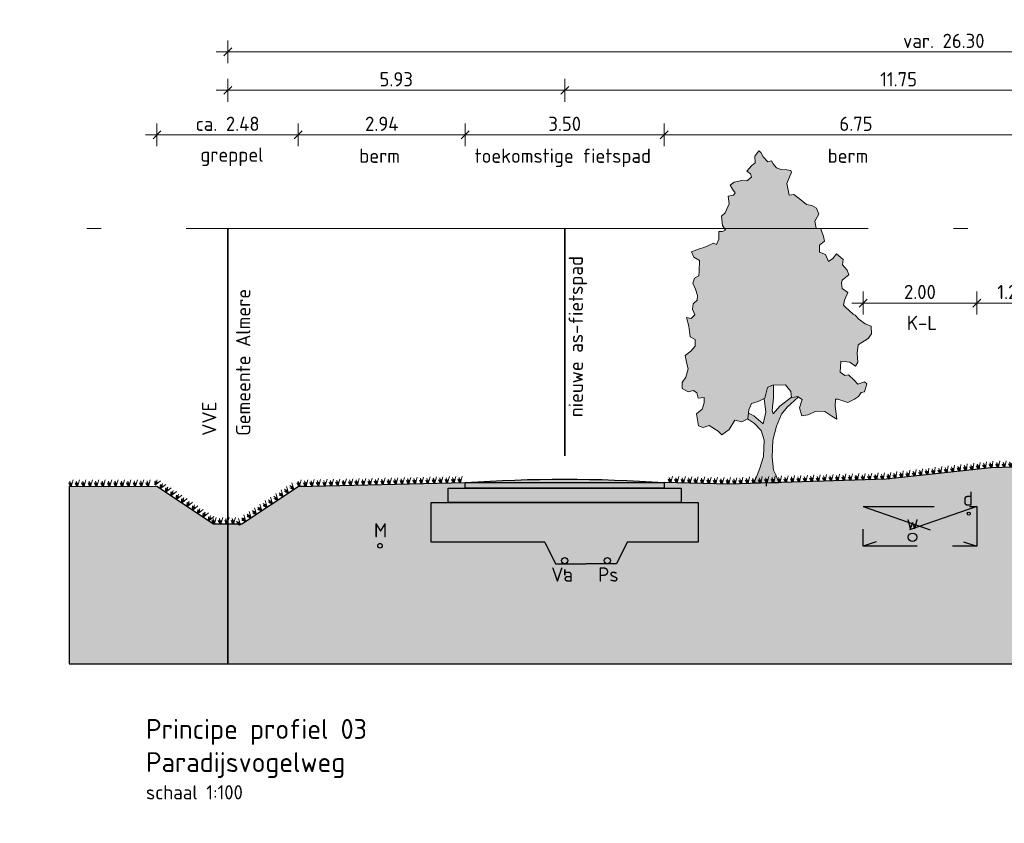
# Model space of a CAD drawing. Header units: metres. Extents: x 158819 to 159767, y 483764 to 484333.
# Tile 9 of 41: x 159153 to 159170, y 484026 to 484040. Entities that reach past the tile are written whole.
import ezdxf

# ---------------------------------------------------------------- set-up
doc = ezdxf.new("R2010")
doc.units = ezdxf.units.M
for name, pattern in [('AL-NAP_LIJN', [15.25, 12, -1.5, 0.25, -1.5]), ('DASHED2', [0.375, 0.25, -0.125]), ('XX-HART', [12, 4, -2, 0, -2, 4])]:
    doc.linetypes.add(name, pattern=pattern)
doc.layers.get('0').update_dxf_attribs({"lineweight": 25})
doc.layers.get('Defpoints').update_dxf_attribs({"lineweight": 25, "true_color": 0xff7fff})
for name, color, linetype, lineweight in [('N-WE-GR-BOOM-1e-A', 90, 'Continuous', 25), ('N-WE-GR-BOOM-1e-SD', 90, 'Continuous', 25), ('N-WE-KG-GRENS_PERCEEL-G', 150, 'KG-PERCEEL', 35), ('N-WE-VH-KANTVERHARDING-G', 7, 'Continuous', 25), ('X-XX-AL-M', 7, 'Continuous', 18), ('X-XX-AL-NAP-G', 7, 'AL-NAP_LIJN', 18), ('X-XX-AL-T25', 7, 'Continuous', 25), ('X-XX-AL-T35', 7, 'Continuous', 35)]:
    doc.layers.add(name, color=color, linetype=linetype, lineweight=lineweight)
doc.layers.add('N-WE-GR-BOOM-S', color=7, linetype='Continuous', lineweight=40, true_color=0x009900)
doc.layers.add('X-XX-AL-HARTLIJN-G', color=7, linetype='XX-HART', lineweight=35, true_color=0xff2e2e)
doc.layers.add('N-WE-GR-WEGEN-A', color=7, linetype='Continuous', lineweight=40, true_color=0xffd6ad, transparency=0.4)
doc.styles.add('NLCS-ISO-M100-T25', font='NLCS-ISO.ttf')
doc.styles.add('NLCS-ISO-M100-T35', font='NLCS-ISO.ttf')
doc.styles.get("Standard").update_dxf_attribs({"font": 'NLCS-ISO.ttf'})
doc.linetypes.add('KG-PERCEEL', pattern='A,5.5,-2,["P",Standard,S=1.8,R=0,X=-0.5,Y=-0.9],-2,5.5,-2,[5,NLCS.shx,S=0.75,R=0,X=0,Y=0],-2', length=19)
doc.dimstyles.new('NLCS-M100-T25-SCHRAP-X_L2_H1', dxfattribs={"dimscale": 0.1, "dimtxt": 2.5, "dimasz": 1.4, "dimexe": 2, "dimexo": 2, "dimgap": 0.7, "dimtad": 1, "dimzin": 0, "dimdsep": 46, "dimtxsty": 'NLCS-ISO-M100-T25', "dimblk": 'OBLIQUE', "dimcen": 0, "dimdle": 2, "dimclrd": 256, "dimclre": 256, "dimclrt": 256, "dimadec": 1, "dimazin": 0, "dimtfac": 1, "dimtofl": 0, "dimtmove": 1, "dimatfit": 0, "dimldrblk": 'OBLIQUE', "dimfxl": 2, "dimfxlon": 1, "dimtfill": 1, "dimtfillclr": 254, "dimtolj": 1, "dimtzin": 0, "dimlwd": 18, "dimlwe": 18, "dimarcsym": 0})

# ---------------------------------------------------------------- blocks, each defined once
blk = doc.blocks.new('_Oblique')
at = {"color": 0, "linetype": 'ByBlock', "lineweight": -2}
blk.add_line((-0.5, -0.5), (0.5, 0.5), dxfattribs=at)
blk = doc.blocks.new('*D71')
at = {"layer": 'Defpoints', "color": 0, "transparency": 16777216}
for p in [(159162.439, 484038.987), (159162.439, 484037.588), (159174.189, 484037.588)]:
    blk.add_point(p, dxfattribs=at)
at = {"layer": 'X-XX-AL-M', "linetype": 'Continuous', "lineweight": 18, "transparency": 16777216}
for p, q in [((159162.439, 484038.787), (159162.439, 484039.187)), ((159174.189, 484038.787), (159174.189, 484039.187)), ((159174.389, 484038.987), (159162.239, 484038.987))]:
    blk.add_line(p, q, dxfattribs=at)
at = {"layer": 'X-XX-AL-M', "lineweight": 18, "transparency": 16777216, "xscale": 0.14, "yscale": 0.14, "zscale": 0.14, "rotation": 180}
blk.add_blockref('_Oblique', (159162.439, 484038.987), dxfattribs=at)
at = {"layer": 'X-XX-AL-M', "lineweight": 18, "transparency": 16777216, "xscale": 0.14, "yscale": 0.14, "zscale": 0.14}
blk.add_blockref('_Oblique', (159174.189, 484038.987), dxfattribs=at)
at = {"layer": 'X-XX-AL-M', "transparency": 16777216, "insert": (159168.314, 484039.182), "char_height": 0.25, "attachment_point": 5, "style": 'NLCS-ISO-M100-T25', "bg_fill": 3, "box_fill_scale": 1.1, "bg_fill_color": 256, "bg_fill_true_color": 13158600, "bg_fill_transparency": 0}
blk.add_mtext('\\A1;11.75', dxfattribs=at)
blk = doc.blocks.new('*D72')
at = {"layer": 'Defpoints', "color": 0, "transparency": 16777216}
for p in [(159182.809, 484039.662), (159156.509, 484036.559), (159182.809, 484036.559)]:
    blk.add_point(p, dxfattribs=at)
at = {"layer": 'X-XX-AL-M', "linetype": 'Continuous', "lineweight": 18, "transparency": 16777216}
for p, q in [((159156.509, 484039.462), (159156.509, 484039.862)), ((159182.809, 484039.462), (159182.809, 484039.862)), ((159156.309, 484039.662), (159183.009, 484039.662))]:
    blk.add_line(p, q, dxfattribs=at)
at = {"layer": 'X-XX-AL-M', "lineweight": 18, "transparency": 16777216, "xscale": 0.14, "yscale": 0.14, "zscale": 0.14, "rotation": 180}
blk.add_blockref('_Oblique', (159156.509, 484039.662), dxfattribs=at)
at = {"layer": 'X-XX-AL-M', "lineweight": 18, "transparency": 16777216, "xscale": 0.14, "yscale": 0.14, "zscale": 0.14}
blk.add_blockref('_Oblique', (159182.809, 484039.662), dxfattribs=at)
at = {"layer": 'X-XX-AL-M', "transparency": 16777216, "insert": (159169.109, 484039.857), "char_height": 0.25, "attachment_point": 5, "style": 'NLCS-ISO-M100-T25', "bg_fill": 3, "box_fill_scale": 1.1, "bg_fill_color": 256, "bg_fill_true_color": 13158600, "bg_fill_transparency": 0}
blk.add_mtext('\\A1;var. 26.30 ', dxfattribs=at)
blk = doc.blocks.new('*D74')
at = {"layer": 'Defpoints', "color": 0, "transparency": 16777216}
for p in [(159156.509, 484038.987), (159162.439, 484037.588), (159156.509, 484036.559)]:
    blk.add_point(p, dxfattribs=at)
at = {"layer": 'X-XX-AL-M', "linetype": 'Continuous', "lineweight": 18, "transparency": 16777216}
for p, q in [((159156.509, 484038.787), (159156.509, 484039.187)), ((159162.439, 484038.787), (159162.439, 484039.187)), ((159162.639, 484038.987), (159156.309, 484038.987))]:
    blk.add_line(p, q, dxfattribs=at)
at = {"layer": 'X-XX-AL-M', "lineweight": 18, "transparency": 16777216, "xscale": 0.14, "yscale": 0.14, "zscale": 0.14, "rotation": 180}
blk.add_blockref('_Oblique', (159156.509, 484038.987), dxfattribs=at)
at = {"layer": 'X-XX-AL-M', "lineweight": 18, "transparency": 16777216, "xscale": 0.14, "yscale": 0.14, "zscale": 0.14}
blk.add_blockref('_Oblique', (159162.439, 484038.987), dxfattribs=at)
at = {"layer": 'X-XX-AL-M', "transparency": 16777216, "insert": (159159.474, 484039.182), "char_height": 0.25, "attachment_point": 5, "style": 'NLCS-ISO-M100-T25', "bg_fill": 3, "box_fill_scale": 1.1, "bg_fill_color": 256, "bg_fill_true_color": 13158600, "bg_fill_transparency": 0}
blk.add_mtext('\\A1;5.93', dxfattribs=at)
blk = doc.blocks.new('*D76')
at = {"layer": 'Defpoints', "color": 0, "transparency": 16777216}
for p in [(159164.189, 484038.203), (159164.189, 484032.179), (159170.939, 484032.195)]:
    blk.add_point(p, dxfattribs=at)
at = {"layer": 'X-XX-AL-M', "linetype": 'Continuous', "lineweight": 18, "transparency": 16777216}
for p, q in [((159164.189, 484038.003), (159164.189, 484038.403)), ((159170.939, 484038.003), (159170.939, 484038.403)), ((159171.139, 484038.203), (159163.989, 484038.203))]:
    blk.add_line(p, q, dxfattribs=at)
at = {"layer": 'X-XX-AL-M', "lineweight": 18, "transparency": 16777216, "xscale": 0.14, "yscale": 0.14, "zscale": 0.14, "rotation": 180}
blk.add_blockref('_Oblique', (159164.189, 484038.203), dxfattribs=at)
at = {"layer": 'X-XX-AL-M', "lineweight": 18, "transparency": 16777216, "xscale": 0.14, "yscale": 0.14, "zscale": 0.14}
blk.add_blockref('_Oblique', (159170.939, 484038.203), dxfattribs=at)
at = {"layer": 'X-XX-AL-M', "transparency": 16777216, "insert": (159167.564, 484038.398), "char_height": 0.25, "attachment_point": 5, "style": 'NLCS-ISO-M100-T25', "bg_fill": 3, "box_fill_scale": 1.1, "bg_fill_color": 256, "bg_fill_true_color": 13158600, "bg_fill_transparency": 0}
blk.add_mtext('\\A1;6.75', dxfattribs=at)
blk = doc.blocks.new('*D77')
at = {"layer": 'Defpoints', "color": 0, "transparency": 16777216}
for p in [(159160.689, 484038.203), (159160.689, 484032.179), (159164.189, 484032.179)]:
    blk.add_point(p, dxfattribs=at)
at = {"layer": 'X-XX-AL-M', "linetype": 'Continuous', "lineweight": 18, "transparency": 16777216}
for p, q in [((159160.689, 484038.003), (159160.689, 484038.403)), ((159164.189, 484038.003), (159164.189, 484038.403)), ((159164.389, 484038.203), (159160.489, 484038.203))]:
    blk.add_line(p, q, dxfattribs=at)
at = {"layer": 'X-XX-AL-M', "lineweight": 18, "transparency": 16777216, "xscale": 0.14, "yscale": 0.14, "zscale": 0.14, "rotation": 180}
blk.add_blockref('_Oblique', (159160.689, 484038.203), dxfattribs=at)
at = {"layer": 'X-XX-AL-M', "lineweight": 18, "transparency": 16777216, "xscale": 0.14, "yscale": 0.14, "zscale": 0.14}
blk.add_blockref('_Oblique', (159164.189, 484038.203), dxfattribs=at)
at = {"layer": 'X-XX-AL-M', "transparency": 16777216, "insert": (159162.439, 484038.398), "char_height": 0.25, "attachment_point": 5, "style": 'NLCS-ISO-M100-T25', "bg_fill": 3, "box_fill_scale": 1.1, "bg_fill_color": 256, "bg_fill_true_color": 13158600, "bg_fill_transparency": 0}
blk.add_mtext('\\A1;3.50', dxfattribs=at)
blk = doc.blocks.new('*D78')
at = {"layer": 'Defpoints', "color": 0, "transparency": 16777216}
for p in [(159155.265, 484038.203), (159155.265, 484032.022), (159157.75, 484032.02)]:
    blk.add_point(p, dxfattribs=at)
at = {"layer": 'X-XX-AL-M', "linetype": 'Continuous', "lineweight": 18, "transparency": 16777216}
for p, q in [((159155.265, 484038.003), (159155.265, 484038.403)), ((159157.75, 484038.003), (159157.75, 484038.403)), ((159157.95, 484038.203), (159155.065, 484038.203))]:
    blk.add_line(p, q, dxfattribs=at)
at = {"layer": 'X-XX-AL-M', "lineweight": 18, "transparency": 16777216, "xscale": 0.14, "yscale": 0.14, "zscale": 0.14, "rotation": 180}
blk.add_blockref('_Oblique', (159155.265, 484038.203), dxfattribs=at)
at = {"layer": 'X-XX-AL-M', "lineweight": 18, "transparency": 16777216, "xscale": 0.14, "yscale": 0.14, "zscale": 0.14}
blk.add_blockref('_Oblique', (159157.75, 484038.203), dxfattribs=at)
at = {"layer": 'X-XX-AL-M', "transparency": 16777216, "insert": (159156.508, 484038.398), "char_height": 0.25, "attachment_point": 5, "style": 'NLCS-ISO-M100-T25', "bg_fill": 3, "box_fill_scale": 1.1, "bg_fill_color": 256, "bg_fill_true_color": 13158600, "bg_fill_transparency": 0}
blk.add_mtext('\\A1;ca. 2.48', dxfattribs=at)
blk = doc.blocks.new('*D80')
at = {"layer": 'Defpoints', "color": 0, "transparency": 16777216}
for p in [(159160.689, 484038.203), (159160.689, 484032.179), (159164.189, 484032.179)]:
    blk.add_point(p, dxfattribs=at)
at = {"layer": 'X-XX-AL-M', "linetype": 'Continuous', "lineweight": 18, "transparency": 16777216}
for p, q in [((159160.689, 484038.003), (159160.689, 484038.403)), ((159164.189, 484038.003), (159164.189, 484038.403)), ((159164.389, 484038.203), (159160.489, 484038.203))]:
    blk.add_line(p, q, dxfattribs=at)
at = {"layer": 'X-XX-AL-M', "lineweight": 18, "transparency": 16777216, "xscale": 0.14, "yscale": 0.14, "zscale": 0.14, "rotation": 180}
blk.add_blockref('_Oblique', (159160.689, 484038.203), dxfattribs=at)
at = {"layer": 'X-XX-AL-M', "lineweight": 18, "transparency": 16777216, "xscale": 0.14, "yscale": 0.14, "zscale": 0.14}
blk.add_blockref('_Oblique', (159164.189, 484038.203), dxfattribs=at)
at = {"layer": 'X-XX-AL-M', "transparency": 16777216, "insert": (159162.439, 484038.398), "char_height": 0.25, "attachment_point": 5, "style": 'NLCS-ISO-M100-T25', "bg_fill": 3, "box_fill_scale": 1.1, "bg_fill_color": 256, "bg_fill_true_color": 13158600, "bg_fill_transparency": 0}
blk.add_mtext('\\A1;3.50', dxfattribs=at)
blk = doc.blocks.new('*D81')
at = {"layer": 'Defpoints', "color": 0, "transparency": 16777216}
for p in [(159157.75, 484038.203), (159160.689, 484032.179), (159157.75, 484032.02)]:
    blk.add_point(p, dxfattribs=at)
at = {"layer": 'X-XX-AL-M', "linetype": 'Continuous', "lineweight": 18, "transparency": 16777216}
for p, q in [((159157.75, 484038.003), (159157.75, 484038.403)), ((159160.689, 484038.003), (159160.689, 484038.403)), ((159160.889, 484038.203), (159157.55, 484038.203))]:
    blk.add_line(p, q, dxfattribs=at)
at = {"layer": 'X-XX-AL-M', "lineweight": 18, "transparency": 16777216, "xscale": 0.14, "yscale": 0.14, "zscale": 0.14, "rotation": 180}
blk.add_blockref('_Oblique', (159157.75, 484038.203), dxfattribs=at)
at = {"layer": 'X-XX-AL-M', "lineweight": 18, "transparency": 16777216, "xscale": 0.14, "yscale": 0.14, "zscale": 0.14}
blk.add_blockref('_Oblique', (159160.689, 484038.203), dxfattribs=at)
at = {"layer": 'X-XX-AL-M', "transparency": 16777216, "insert": (159159.22, 484038.398), "char_height": 0.25, "attachment_point": 5, "style": 'NLCS-ISO-M100-T25', "bg_fill": 3, "box_fill_scale": 1.1, "bg_fill_color": 256, "bg_fill_true_color": 13158600, "bg_fill_transparency": 0}
blk.add_mtext('\\A1;2.94', dxfattribs=at)
blk = doc.blocks.new('*D82')
at = {"layer": 'Defpoints', "linetype": 'Continuous', "lineweight": 18, "transparency": 16777216}
for p, q in [((159167.689, 484035.045), (159167.689, 484035.445)), ((159169.689, 484035.045), (159169.689, 484035.445)), ((159167.489, 484035.245), (159169.889, 484035.245))]:
    blk.add_line(p, q, dxfattribs=at)
at = {"layer": 'Defpoints', "color": 0, "transparency": 16777216}
for p in [(159169.689, 484035.245), (159167.689, 484031.664), (159169.689, 484031.664)]:
    blk.add_point(p, dxfattribs=at)
at = {"layer": 'Defpoints', "lineweight": 18, "transparency": 16777216, "xscale": 0.14, "yscale": 0.14, "zscale": 0.14, "rotation": 180}
blk.add_blockref('_Oblique', (159167.689, 484035.245), dxfattribs=at)
at = {"layer": 'Defpoints', "lineweight": 18, "transparency": 16777216, "xscale": 0.14, "yscale": 0.14, "zscale": 0.14}
blk.add_blockref('_Oblique', (159169.689, 484035.245), dxfattribs=at)
at = {"layer": 'Defpoints', "transparency": 16777216, "insert": (159168.689, 484035.44), "char_height": 0.25, "attachment_point": 5, "style": 'NLCS-ISO-M100-T25', "bg_fill": 3, "box_fill_scale": 1.1, "bg_fill_color": 256, "bg_fill_true_color": 13158600, "bg_fill_transparency": 0}
blk.add_mtext('\\A1;2.00', dxfattribs=at)
blk = doc.blocks.new('*D83')
at = {"layer": 'Defpoints', "linetype": 'Continuous', "lineweight": 18, "transparency": 16777216}
for p, q in [((159169.689, 484035.045), (159169.689, 484035.445)), ((159170.939, 484035.045), (159170.939, 484035.445)), ((159169.489, 484035.245), (159171.139, 484035.245))]:
    blk.add_line(p, q, dxfattribs=at)
at = {"layer": 'Defpoints', "color": 0, "transparency": 16777216}
for p in [(159170.939, 484035.245), (159170.939, 484032.359), (159169.689, 484031.664)]:
    blk.add_point(p, dxfattribs=at)
at = {"layer": 'Defpoints', "lineweight": 18, "transparency": 16777216, "xscale": 0.14, "yscale": 0.14, "zscale": 0.14, "rotation": 180}
blk.add_blockref('_Oblique', (159169.689, 484035.245), dxfattribs=at)
at = {"layer": 'Defpoints', "lineweight": 18, "transparency": 16777216, "xscale": 0.14, "yscale": 0.14, "zscale": 0.14}
blk.add_blockref('_Oblique', (159170.939, 484035.245), dxfattribs=at)
at = {"layer": 'Defpoints', "transparency": 16777216, "insert": (159170.314, 484035.44), "char_height": 0.25, "attachment_point": 5, "style": 'NLCS-ISO-M100-T25', "bg_fill": 3, "box_fill_scale": 1.1, "bg_fill_color": 256, "bg_fill_true_color": 13158600, "bg_fill_transparency": 0}
blk.add_mtext('\\A1;1.25', dxfattribs=at)
blk = doc.blocks.new('SGR-BOOM_S01_V_ZIJ-D')
at = {"layer": 'N-WE-GR-BOOM-1e-A', "transparency": 33554585}
h = blk.add_hatch(color=256, dxfattribs=at)
h.dxf.hatch_style = 1
h.set_gradient(color1=(254, 204, 102), color2=(108, 181, 90), tint=1, name='CYLINDER')
h.paths.add_polyline_path([(-1.056, 11.496), (-0.874, 11.68), (-0.792, 11.622), (-0.684, 11.475), (-0.477, 11.294), (-0.312, 11.337), (-0.253, 11.231), (-0.105, 11.091), (0.102, 11.028), (0.349, 11.012), (0.538, 10.99), (0.556, 10.931), (0.353, 10.535), (0.462, 10.124), (0.668, 10.149), (0.893, 10.004), (1.224, 9.8), (1.454, 9.761), (1.661, 9.663), (1.763, 9.457), (1.582, 9.209), (1.643, 8.962), (1.849, 8.94), (1.975, 8.676), (2.018, 8.511), (1.795, 8.362), (1.797, 8.115), (2.062, 8.035), (2.188, 7.789), (2.376, 7.896), (2.539, 8.062), (2.829, 7.858), (2.807, 7.67), (3.015, 7.489), (3.081, 7.325), (2.794, 7.134), (2.753, 7.034), (2.796, 6.845), (3.044, 6.706), (2.899, 6.434), (2.842, 6.251), (2.942, 6.187), (3.274, 5.943), (3.357, 5.902), (3.523, 5.762), (3.795, 5.599), (4.06, 5.519), (4.086, 5.248), (3.94, 5.082), (3.489, 4.855), (3.45, 4.566), (3.476, 4.254), (3.371, 4.112), (3.122, 4.252), (2.734, 4.29), (2.695, 3.901), (2.902, 3.779), (3.067, 3.798), (3.316, 3.611), (3.482, 3.471), (3.77, 3.556), (3.87, 3.492), (3.772, 3.203), (3.625, 3.184), (3.503, 3.036), (3.339, 2.952), (3.033, 2.826), (2.597, 2.946), (2.497, 2.946), (2.475, 2.698), (2.561, 2.246), (2.337, 2.35), (2.023, 2.512), (1.652, 2.527), (1.282, 2.4), (1.018, 2.357), (0.91, 2.645), (1.031, 2.934), (0.824, 3.038), (0.559, 2.995), (0.534, 3.219), (0.303, 3.447), (-0.274, 3.442), (-0.497, 3.358), (-0.618, 2.986), (-0.906, 2.86), (-1.193, 2.793), (-1.315, 2.568), (-1.354, 2.256), (-1.624, 2.154), (-1.931, 2.21), (-2.175, 1.879), (-2.504, 1.694), (-2.669, 1.816), (-3.066, 2.019), (-3.33, 1.952), (-3.536, 2.015), (-3.622, 2.427), (-3.376, 2.593), (-3.278, 2.818), (-3.279, 3.006), (-3.544, 2.981), (-3.61, 3.169), (-3.752, 3.25), (-3.981, 3.207), (-4.247, 3.328), (-4.249, 3.535), (-4.086, 3.724), (-3.988, 4.013), (-4.048, 4.195), (-4.115, 4.483), (-3.869, 4.633), (-3.682, 4.817), (-3.684, 5.046), (-3.891, 5.145), (-3.933, 5.333), (-3.958, 5.515), (-4.061, 5.826), (-3.854, 5.787), (-3.691, 5.912), (-3.798, 6.117), (-3.758, 6.3), (-3.595, 6.425), (-3.572, 6.59), (-3.657, 6.818), (-3.782, 7.024), (-3.701, 7.207), (-3.519, 7.291), (-3.497, 7.456), (-3.482, 7.827), (-3.73, 7.948), (-3.832, 8.136), (-3.485, 8.239), (-3.297, 8.281), (-3.115, 8.348), (-2.868, 8.432), (-2.745, 8.392), (-2.64, 8.575), (-2.642, 8.846), (-2.477, 8.847), (-2.336, 8.889), (-2.479, 9.053), (-2.523, 9.383), (-2.359, 9.507), (-2.179, 9.815), (-2.222, 10.085), (-1.993, 10.128), (-1.911, 10.212), (-2.036, 10.334), (-2.143, 10.475), (-1.955, 10.582), (-1.626, 10.644), (-1.402, 10.628), (-1.197, 10.753), (-1.239, 10.876), (-1.405, 10.975), (-1.177, 11.165), (-1.036, 11.266)])
h = blk.add_hatch(color=256, dxfattribs=at)
h.dxf.hatch_style = 1
h.set_gradient(color1=(99, 100, 102), color2=(88, 186, 72), tint=1, name='INVCURVED')
h.paths.add_polyline_path([(-0.098, 2.001), (0.128, 2.415), (0.374, 2.664), (0.861, 3.02), (0.824, 3.038), (0.559, 2.995), (0.557, 3.016), (0.044, 2.703), (-0.243, 2.43), (-0.285, 2.553), (-0.229, 2.989), (-0.233, 3.442), (-0.274, 3.442), (-0.497, 3.358), (-0.618, 2.986), (-0.646, 2.974), (-0.573, 2.492), (-0.693, 2.079), (-1.09, 2.364), (-1.33, 2.45), (-1.356, 2.244), (-1.064, 2.093), (-0.774, 1.848), (-0.648, 1.502), (-0.667, 0.925), (-0.846, 0.488), (-1.08, 0), (0, 0), (-0.126, 0.287), (-0.227, 0.452), (-0.296, 0.904), (-0.259, 1.505)])
at = {"lineweight": 0}
for p, q in [((-0.233, 3.442), (-0.229, 2.989)), ((-0.573, 2.492), (-0.646, 2.974)), ((-0.229, 2.989), (-0.285, 2.553)), ((0.044, 2.703), (0.557, 3.016)), ((0.861, 3.02), (0.374, 2.664)), ((-1.33, 2.45), (-1.09, 2.364)), ((-0.693, 2.079), (-0.573, 2.492)), ((-0.285, 2.553), (-0.243, 2.43)), ((-0.243, 2.43), (0.044, 2.703)), ((0.374, 2.664), (0.128, 2.415)), ((-1.368, 2.251), (-1.064, 2.093)), ((-1.09, 2.364), (-0.693, 2.079)), ((-1.064, 2.093), (-0.774, 1.848)), ((0.128, 2.415), (-0.098, 2.001)), ((-0.774, 1.848), (-0.648, 1.502)), ((-0.098, 2.001), (-0.259, 1.505)), ((-0.648, 1.502), (-0.667, 0.925)), ((-0.259, 1.505), (-0.296, 0.904)), ((-0.667, 0.925), (-0.846, 0.488)), ((-0.296, 0.904), (-0.227, 0.452)), ((-0.846, 0.488), (-1.08, 0)), ((-0.227, 0.452), (-0.126, 0.287)), ((-1.08, 0), (0, 0)), ((-0.126, 0.287), (0, 0))]:
    blk.add_line(p, q, dxfattribs=at)
at = {"lineweight": 0, "flags": 128}
blk.add_lwpolyline([(-1.056, 11.496), (-0.874, 11.68), (-0.792, 11.622), (-0.684, 11.475), (-0.477, 11.294), (-0.312, 11.337), (-0.253, 11.231), (-0.105, 11.091), (0.102, 11.028), (0.349, 11.012), (0.538, 10.99), (0.556, 10.931), (0.353, 10.535), (0.462, 10.124), (0.668, 10.149), (0.893, 10.004), (1.224, 9.8), (1.454, 9.761), (1.661, 9.663), (1.763, 9.457), (1.582, 9.209), (1.643, 8.962), (1.849, 8.94), (1.975, 8.676), (2.018, 8.511), (1.795, 8.362), (1.797, 8.115), (2.062, 8.035), (2.188, 7.789), (2.376, 7.896), (2.539, 8.062), (2.829, 7.858), (2.807, 7.67), (3.015, 7.489), (3.081, 7.325), (2.794, 7.134), (2.753, 7.034), (2.796, 6.845), (3.044, 6.706), (2.899, 6.434), (2.842, 6.251), (2.942, 6.187), (3.274, 5.943), (3.357, 5.902), (3.523, 5.762), (3.795, 5.599), (4.06, 5.519), (4.086, 5.248), (3.94, 5.082), (3.489, 4.855), (3.45, 4.566), (3.476, 4.254), (3.371, 4.112), (3.122, 4.252), (2.734, 4.29), (2.695, 3.901), (2.902, 3.779), (3.067, 3.798), (3.316, 3.611), (3.482, 3.471), (3.77, 3.556), (3.87, 3.492), (3.772, 3.203), (3.625, 3.184), (3.503, 3.036), (3.339, 2.952), (3.033, 2.826), (2.597, 2.946), (2.497, 2.946), (2.475, 2.698), (2.561, 2.246), (2.337, 2.35), (2.023, 2.512), (1.652, 2.527), (1.282, 2.4), (1.018, 2.357), (0.91, 2.645), (1.031, 2.934), (0.824, 3.038), (0.559, 2.995), (0.534, 3.219), (0.303, 3.447), (-0.274, 3.442), (-0.497, 3.358), (-0.618, 2.986), (-0.906, 2.86), (-1.193, 2.793), (-1.315, 2.568), (-1.354, 2.256), (-1.624, 2.154), (-1.931, 2.21), (-2.175, 1.879), (-2.504, 1.694), (-2.669, 1.816), (-3.066, 2.019), (-3.33, 1.952), (-3.536, 2.015), (-3.622, 2.427), (-3.376, 2.593), (-3.278, 2.818), (-3.279, 3.006), (-3.544, 2.981), (-3.61, 3.169), (-3.752, 3.25), (-3.981, 3.207), (-4.247, 3.328), (-4.249, 3.535), (-4.086, 3.724), (-3.988, 4.013), (-4.048, 4.195), (-4.115, 4.483), (-3.869, 4.633), (-3.682, 4.817), (-3.684, 5.046), (-3.891, 5.145), (-3.933, 5.333), (-3.958, 5.515), (-4.061, 5.826), (-3.854, 5.787), (-3.691, 5.912), (-3.798, 6.117), (-3.758, 6.3), (-3.595, 6.425), (-3.572, 6.59), (-3.657, 6.818), (-3.782, 7.024), (-3.701, 7.207), (-3.519, 7.291), (-3.497, 7.456), (-3.482, 7.827), (-3.73, 7.948), (-3.832, 8.136), (-3.485, 8.239), (-3.297, 8.281), (-3.115, 8.348), (-2.868, 8.432), (-2.745, 8.392), (-2.64, 8.575), (-2.642, 8.846), (-2.477, 8.847), (-2.336, 8.889), (-2.479, 9.053), (-2.523, 9.383), (-2.359, 9.507), (-2.179, 9.815), (-2.222, 10.085), (-1.993, 10.128), (-1.911, 10.212), (-2.036, 10.334), (-2.143, 10.475), (-1.955, 10.582), (-1.626, 10.644), (-1.402, 10.628), (-1.197, 10.753), (-1.239, 10.876), (-1.405, 10.975), (-1.177, 11.165), (-1.036, 11.266)], close=True, dxfattribs=at)
at = {"layer": 'Defpoints'}
blk.add_line((-0.54, -0.119), (-0.54, 0.13), dxfattribs=at)
blk = doc.blocks.new('Gras-01')
at = {"layer": 'N-WE-GR-BOOM-S', "color": 85, "lineweight": 9, "true_color": 0x58ba48}
for p, q in [((0, 0), (0.004, 0.063)), ((0.003, 0), (0.034, 0.114))]:
    blk.add_line(p, q, dxfattribs=at)
at = {"layer": 'N-WE-GR-BOOM-S', "color": 85, "lineweight": 9, "true_color": 0x58ba48, "flags": 128}
for points in [[(-0.042, 0.06, 0.10285), (-0.006, 0)], [(-0.042, 0.06, -0.10285), (-0.006, 0)], [(-0.002, 0, -0.071887), (-0.022, 0.092)], [(-0.002, 0, 0.071887), (-0.022, 0.092)]]:
    blk.add_lwpolyline(points, format="xyb", dxfattribs=at)
blk = doc.blocks.new('*U244')
at = {"layer": 'N-WE-VH-KANTVERHARDING-G', "rotation": 178.7136095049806}
blk.add_blockref('Gras-01', (0.087, 0), dxfattribs=at)
blk = doc.blocks.new('*U245')
at = {"layer": 'N-WE-VH-KANTVERHARDING-G', "color": 0, "linetype": 'ByBlock', "lineweight": -2, "transparency": 16777216}
for p, rotation in [((159155.304, 484031.996), 146.3099324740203), ((159158.537, 484032.037), 181.2863904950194), ((159158.65, 484032.04), 181.2863904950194), ((159158.764, 484032.043), 181.2863904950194), ((159158.877, 484032.045), 181.2863904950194), ((159158.99, 484032.048), 181.2863904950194), ((159159.103, 484032.05), 181.2863904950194), ((159159.217, 484032.053), 181.2863904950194), ((159159.33, 484032.055), 181.2863904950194), ((159159.443, 484032.058), 181.2863904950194), ((159159.557, 484032.06), 181.2863904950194), ((159159.67, 484032.063), 181.2863904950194), ((159159.783, 484032.065), 181.2863904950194), ((159159.896, 484032.068), 181.2863904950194), ((159160.01, 484032.071), 181.2863904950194), ((159160.123, 484032.073), 181.2863904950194), ((159160.236, 484032.076), 181.2863904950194), ((159160.35, 484032.078), 181.2863904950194), ((159160.463, 484032.081), 181.2863904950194), ((159160.576, 484032.083), 181.2863904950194), ((159160.689, 484032.086), 181.2863904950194), ((159153.839, 484032.02), 180.0989660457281), ((159153.952, 484032.02), 180.0989660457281), ((159154.065, 484032.02), 180.0989660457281), ((159154.179, 484032.02), 180.0989660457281), ((159154.292, 484032.02), 180.0989660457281), ((159154.405, 484032.021), 180.0989660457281), ((159154.519, 484032.021), 180.0989660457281), ((159154.632, 484032.021), 180.0989660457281), ((159154.745, 484032.021), 180.0989660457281), ((159154.858, 484032.021), 180.0989660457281), ((159154.972, 484032.022), 180.0989660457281), ((159155.085, 484032.022), 180.0989660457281), ((159155.198, 484032.022), 180.0989660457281), ((159155.398, 484031.933), 146.3099324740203), ((159155.493, 484031.871), 146.3099324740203), ((159157.651, 484031.954), 213.690067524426), ((159157.745, 484032.016), 213.690067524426), ((159157.857, 484032.022), 181.2863904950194), ((159157.971, 484032.025), 181.2863904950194), ((159158.084, 484032.027), 181.2863904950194), ((159158.197, 484032.03), 181.2863904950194), ((159158.31, 484032.032), 181.2863904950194), ((159158.424, 484032.035), 181.2863904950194), ((159155.587, 484031.808), 146.3099324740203), ((159155.681, 484031.745), 146.3099324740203), ((159155.775, 484031.682), 146.3099324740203), ((159157.368, 484031.765), 213.690067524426), ((159157.462, 484031.828), 213.690067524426), ((159157.556, 484031.891), 213.690067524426), ((159155.87, 484031.619), 146.3099324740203), ((159155.964, 484031.556), 146.3099324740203), ((159156.058, 484031.493), 146.3099324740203), ((159157.085, 484031.576), 213.690067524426), ((159157.179, 484031.639), 213.690067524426), ((159157.274, 484031.702), 213.690067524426), ((159156.152, 484031.431), 146.3099324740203), ((159156.247, 484031.368), 146.3099324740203), ((159156.358, 484031.359), 180), ((159156.471, 484031.359), 180), ((159156.584, 484031.359), 180), ((159156.697, 484031.359), 180), ((159156.896, 484031.451), 213.690067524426), ((159156.991, 484031.514), 213.690067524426), ((159156.802, 484031.388), 213.690067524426)]:
    blk.add_blockref('*U244', p, dxfattribs=dict(at, rotation=rotation))
blk = doc.blocks.new('*U246')
at = {"layer": 'N-WE-VH-KANTVERHARDING-G', "rotation": 1.286390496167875}
blk.add_blockref('Gras-01', (0.112, 0), dxfattribs=at)
blk = doc.blocks.new('*U247')
at = {"layer": 'N-WE-VH-KANTVERHARDING-G', "color": 0, "linetype": 'ByBlock', "lineweight": -2, "transparency": 16777216}
for p, rotation in [((159168.604, 484032.2), 6.268025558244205), ((159168.717, 484032.213), 6.268025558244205), ((159168.829, 484032.225), 6.268025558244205), ((159168.942, 484032.237), 6.268025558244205), ((159169.054, 484032.25), 6.268025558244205), ((159169.167, 484032.262), 6.268025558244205), ((159169.28, 484032.275), 6.268025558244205), ((159169.392, 484032.287), 6.268025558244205), ((159169.505, 484032.299), 6.268025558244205), ((159169.618, 484032.312), 6.268025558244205), ((159169.73, 484032.324), 6.268025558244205), ((159169.843, 484032.336), 6.268025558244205), ((159169.956, 484032.347), 1.741650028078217), ((159170.069, 484032.351), 1.741650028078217), ((159170.182, 484032.354), 1.741650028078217), ((159170.295, 484032.358), 1.741650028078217), ((159170.409, 484032.361), 1.741650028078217), ((159170.522, 484032.365), 1.741650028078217), ((159170.635, 484032.368), 1.741650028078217), ((159170.748, 484032.372), 1.741650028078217), ((159164.189, 484032.086), 358.7136095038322), ((159164.303, 484032.083), 358.7136095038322), ((159164.416, 484032.081), 358.7136095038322), ((159164.529, 484032.078), 358.7136095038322), ((159164.642, 484032.076), 358.7136095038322), ((159164.756, 484032.073), 358.7136095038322), ((159164.869, 484032.071), 358.7136095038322), ((159164.982, 484032.068), 358.7136095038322), ((159165.096, 484032.065), 358.7136095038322), ((159165.209, 484032.063), 358.7136095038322), ((159165.322, 484032.06), 358.7136095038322), ((159165.435, 484032.063), 1.745842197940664), ((159165.549, 484032.067), 1.745842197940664), ((159165.662, 484032.07), 1.745842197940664), ((159165.775, 484032.074), 1.745842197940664), ((159165.889, 484032.077), 1.745842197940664), ((159166.002, 484032.081), 1.745842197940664), ((159166.115, 484032.084), 1.745842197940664), ((159166.228, 484032.087), 1.745842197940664), ((159166.342, 484032.091), 1.745842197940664), ((159166.455, 484032.094), 1.745842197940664), ((159166.568, 484032.098), 1.745842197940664), ((159166.681, 484032.101), 1.745842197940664), ((159166.795, 484032.105), 1.745842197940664), ((159166.908, 484032.108), 1.745842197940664), ((159167.021, 484032.112), 1.745842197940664), ((159167.134, 484032.115), 1.745842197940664), ((159167.248, 484032.119), 1.745842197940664), ((159167.361, 484032.122), 1.745842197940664), ((159167.474, 484032.125), 1.745842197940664), ((159167.587, 484032.129), 1.745842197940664), ((159167.701, 484032.132), 1.745842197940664), ((159167.814, 484032.136), 1.745842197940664), ((159167.927, 484032.139), 1.745842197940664), ((159168.04, 484032.143), 1.745842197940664), ((159168.153, 484032.151), 6.268025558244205), ((159168.266, 484032.163), 6.268025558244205), ((159168.379, 484032.176), 6.268025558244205), ((159168.491, 484032.188), 6.268025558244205)]:
    blk.add_blockref('*U246', p, dxfattribs=dict(at, rotation=rotation))

msp = doc.modelspace()

# ---------------------------------------------------------------- hatches: boundary and pattern name
at = {"layer": 'N-WE-GR-WEGEN-A', "true_color": 0xf8991e, "transparency": 33554534}
h = msp.add_hatch(color=30, dxfattribs=at)
h.dxf.hatch_style = 1
h.set_gradient(color1=(248, 153, 30), color2=(241, 235, 31), name='INVCURVED')
h.paths.add_polyline_path([(159182.744, 484031.017), (159182.893, 484031.013), (159184.676, 484030.959), (159191.588, 484030.959), (159191.588, 484029.259), (159191.487, 484029.259), (159191.487, 484029.139), (159196.689, 484029.139), (159196.689, 484029.259), (159196.589, 484029.259), (159196.589, 484032.159), (159200.389, 484032.159), (159201.193, 484031.959), (159202.712, 484031.959), (159202.712, 484028.896), (159153.721, 484028.896), (159153.721, 484032.019), (159155.265, 484032.022), (159156.259, 484031.359), (159156.759, 484031.359), (159157.75, 484032.02), (159160.689, 484032.086), (159160.689, 484031.986), (159160.389, 484031.986), (159160.389, 484031.736), (159160.089, 484031.736), (159160.089, 484031.036), (159162.089, 484031.036), (159162.277, 484030.659), (159162.814, 484030.659), (159163.352, 484030.659), (159163.54, 484031.036), (159164.789, 484031.036), (159164.789, 484031.736), (159164.489, 484031.736), (159164.489, 484031.986), (159164.189, 484031.986), (159164.189, 484032.086), (159165.331, 484032.06), (159168.095, 484032.144), (159169.939, 484032.347), (159170.939, 484032.377), (159170.939, 484032.245), (159170.739, 484032.245), (159170.739, 484031.945), (159170.439, 484031.945), (159170.439, 484030.945), (159177.839, 484030.945), (159177.839, 484031.165)])
at = {"layer": 'N-WE-GR-WEGEN-A', "true_color": 0xfeeab9, "transparency": 33554559}
h = msp.add_hatch(color=254, dxfattribs=at)
h.dxf.hatch_style = 1
h.paths.add_polyline_path([(159164.489, 484031.986), (159160.389, 484031.986), (159160.389, 484031.736), (159164.489, 484031.736)])
at = {"layer": 'N-WE-GR-WEGEN-A', "true_color": 0x939598, "transparency": 33554559}
h = msp.add_hatch(color=252, dxfattribs=at)
h.dxf.hatch_style = 1
h.paths.add_polyline_path([(159160.689, 484032.086), (159164.189, 484032.086, 0.034691)])
h = msp.add_hatch(color=252, dxfattribs=at)
h.dxf.hatch_style = 1
h.paths.add_polyline_path([(159164.189, 484032.086), (159160.689, 484032.086), (159160.689, 484031.986), (159164.189, 484031.986)])
at = {"layer": 'N-WE-GR-WEGEN-A', "true_color": 0xfeeab9, "transparency": 33554559}
h = msp.add_hatch(color=254, dxfattribs=at)
h.dxf.hatch_style = 1
h.paths.add_polyline_path([(159164.789, 484031.736), (159160.089, 484031.736), (159160.089, 484031.036), (159162.089, 484031.036), (159162.277, 484030.659), (159162.814, 484030.659), (159163.352, 484030.659), (159163.54, 484031.036), (159164.789, 484031.036)])

# ---------------------------------------------------------------- linework, layer by layer
at = {"layer": 'Defpoints'}
for p, q in [((159153.721, 484032.019), (159153.721, 484028.896)), ((159153.721, 484028.896), (159202.712, 484028.896))]:
    msp.add_line(p, q, dxfattribs=at)
at = {"layer": 'Defpoints', "color": 114, "true_color": 0x139b48}
msp.add_circle((159169.549, 484031.54), 0.0261, dxfattribs=at)
at = {"layer": 'Defpoints', "color": 5, "true_color": 0x0000ff}
msp.add_circle((159168.559, 484031.124), 0.075, dxfattribs=at)
at = {"layer": 'Defpoints', "color": 4, "true_color": 0x00ffff}
msp.add_circle((159159.189, 484030.975), 0.04, dxfattribs=at)
at = {"layer": 'Defpoints', "color": 217, "lineweight": 30, "true_color": 0x93278f}
for centre in [(159162.439, 484030.714), (159163.189, 484030.714)]:
    msp.add_circle(centre, 0.055, dxfattribs=at)
at = {"layer": 'N-WE-KG-GRENS_PERCEEL-G'}
msp.add_line((159156.509, 484036.559), (159156.509, 484028.896), dxfattribs=at)
at = {"layer": 'N-WE-VH-KANTVERHARDING-G', "flags": 128}
for points in [[(159157.903, 484032.019), (159157.75, 484032.02)], [(159162.089, 484031.036), (159160.089, 484031.036), (159160.089, 484031.736), (159164.789, 484031.736), (159164.789, 484031.036), (159163.54, 484031.036)], [(159162.089, 484031.036), (159162.277, 484030.659), (159162.814, 484030.659)], [(159163.54, 484031.036), (159163.352, 484030.659), (159162.814, 484030.659)]]:
    msp.add_lwpolyline(points, dxfattribs=at)
at = {"layer": 'X-XX-AL-HARTLIJN-G'}
msp.add_line((159162.439, 484036.559), (159162.439, 484029.992), dxfattribs=at)
at = {"layer": 'X-XX-AL-NAP-G'}
msp.add_line((159003.28, 484036.559), (159511.076, 484036.559), dxfattribs=at)

# ---------------------------------------------------------------- block references
at = {"layer": 'N-WE-GR-BOOM-1e-SD', "xscale": 0.4, "yscale": 0.5, "zscale": 0.5}
msp.add_blockref('SGR-BOOM_S01_V_ZIJ-D', (159166.205, 484032.08), dxfattribs=at)

# ---------------------------------------------------------------- texts
at = {"layer": 'Defpoints', "style": 'NLCS-ISO-M100-T25'}
for s, p in [('M', (159159.083, 484031.123)), ('w', (159168.452, 484031.267)), ('Va', (159162.202, 484030.344)), ('Ps', (159163.027, 484030.344))]:
    msp.add_text(s, height=0.25, dxfattribs=at).set_placement(p)
at = {"layer": 'X-XX-AL-T25', "style": 'NLCS-ISO-M100-T25'}
msp.add_text('nieuwe as-fietspad', height=0.25, rotation=90, dxfattribs=at).set_placement((159162.759, 484033.238))
at = {"layer": 'X-XX-AL-T25', "insert": (159155.071, 484026.763), "char_height": 0.25, "attachment_point": 1, "style": 'NLCS-ISO-M100-T25'}
msp.add_mtext_dynamic_manual_height_columns('schaal 1:100', width=1.87194, gutter_width=1.25, heights=[0], dxfattribs=at)
at = {"layer": 'X-XX-AL-T35', "insert": (159155.071, 484027.927), "char_height": 0.35, "width": 9.70714, "attachment_point": 1, "style": 'NLCS-ISO-M100-T35'}
msp.add_mtext('Principe profiel 03\\PParadijsvogelweg', dxfattribs=at)

# ---------------------------------------------------------------- next in the draw order: dimensions: what is measured, and where the dimension line sits
at = {"layer": 'X-XX-AL-M'}
dim = msp.add_linear_dim(base=(159162.439, 484038.987), p1=(159174.189, 484037.588), p2=(159162.439, 484037.588), dimstyle='NLCS-M100-T25-SCHRAP-X_L2_H1', dxfattribs=at)
dim.commit()
dim.dimension.update_dxf_attribs({"geometry": '*D71', "text_midpoint": (159168.314, 484039.182)})

# ---------------------------------------------------------------- next in the draw order: dimensions: what is measured, and where the dimension line sits
dim = msp.add_linear_dim(base=(159182.809, 484039.662), p1=(159156.509, 484036.559), p2=(159182.809, 484036.559), text='var. <> ', dimstyle='NLCS-M100-T25-SCHRAP-X_L2_H1', dxfattribs=at)
dim.commit()
dim.dimension.update_dxf_attribs({"geometry": '*D72', "text_midpoint": (159169.109, 484039.662), "dimtype": 160})

# ---------------------------------------------------------------- next in the draw order: dimensions: what is measured, and where the dimension line sits
for base, p1, p2, picture, middle in [((159156.509, 484038.987), (159162.439, 484037.588), (159156.509, 484036.559), '*D74', (159159.474, 484039.182)), ((159164.189, 484038.203), (159170.939, 484032.195), (159164.189, 484032.179), '*D76', (159167.564, 484038.398))]:
    dim = msp.add_linear_dim(base=base, p1=p1, p2=p2, dimstyle='NLCS-M100-T25-SCHRAP-X_L2_H1', dxfattribs=at)
    dim.commit()
    dim.dimension.update_dxf_attribs({"geometry": picture, "text_midpoint": middle})

# ---------------------------------------------------------------- next in the draw order: texts
at = {"layer": 'X-XX-AL-T25', "style": 'NLCS-ISO-M100-T25'}
for p in [(159158.825, 484037.711), (159167.066, 484037.711)]:
    msp.add_text('berm', height=0.25, dxfattribs=at).set_placement(p)

# ---------------------------------------------------------------- next in the draw order: dimensions: what is measured, and where the dimension line sits
at = {"layer": 'Defpoints'}
dim = msp.add_linear_dim(base=(159169.689, 484035.245), p1=(159167.689, 484031.664), p2=(159169.689, 484031.664), dimstyle='NLCS-M100-T25-SCHRAP-X_L2_H1', dxfattribs=at)
dim.commit()
dim.dimension.update_dxf_attribs({"geometry": '*D82', "text_midpoint": (159168.689, 484035.44)})
at = {"layer": 'X-XX-AL-M'}
dim = msp.add_linear_dim(base=(159155.2654, 484038.2032), p1=(159157.75, 484032.0198), p2=(159155.2654, 484032.022), text='ca. <>', dimstyle='NLCS-M100-T25-SCHRAP-X_L2_H1', dxfattribs=at)
dim.commit()
dim.dimension.update_dxf_attribs({"geometry": '*D78', "text_midpoint": (159156.5077, 484038.3982)})
dim = msp.add_linear_dim(base=(159160.689, 484038.203), p1=(159164.189, 484032.179), p2=(159160.689, 484032.179), dimstyle='NLCS-M100-T25-SCHRAP-X_L2_H1', dxfattribs=at)
dim.commit()
dim.dimension.update_dxf_attribs({"geometry": '*D77', "text_midpoint": (159162.439, 484038.398)})

# ---------------------------------------------------------------- next in the draw order: texts
at = {"layer": 'Defpoints', "style": 'NLCS-ISO-M100-T25'}
msp.add_text('K-L', height=0.25, dxfattribs=at).set_placement((159168.46, 484034.771))
at = {"layer": 'X-XX-AL-M', "style": 'NLCS-ISO-M100-T25'}
msp.add_text('greppel', height=0.25, dxfattribs=at).set_placement((159156.028, 484037.731))
at = {"layer": 'X-XX-AL-T25', "color": 240, "true_color": 0xed1f24, "style": 'NLCS-ISO-M100-T25'}
for s, p in [('Gemeente Almere', (159156.906, 484032.909)), ('VVE', (159156.309, 484032.909))]:
    msp.add_text(s, height=0.25, rotation=90, dxfattribs=at).set_placement(p)

# ---------------------------------------------------------------- next in the draw order: dimensions: what is measured, and where the dimension line sits
at = {"layer": 'Defpoints'}
dim = msp.add_linear_dim(base=(159170.939, 484035.245), p1=(159169.689, 484031.664), p2=(159170.939, 484032.359), dimstyle='NLCS-M100-T25-SCHRAP-X_L2_H1', dxfattribs=at)
dim.commit()
dim.dimension.update_dxf_attribs({"geometry": '*D83', "text_midpoint": (159170.314, 484035.44)})
at = {"layer": 'X-XX-AL-M'}
dim = msp.add_linear_dim(base=(159160.689, 484038.203), p1=(159164.189, 484032.179), p2=(159160.689, 484032.179), dimstyle='NLCS-M100-T25-SCHRAP-X_L2_H1', dxfattribs=at)
dim.commit()
dim.dimension.update_dxf_attribs({"geometry": '*D80', "text_midpoint": (159162.439, 484038.398)})

# ---------------------------------------------------------------- next in the draw order: linework, layer by layer
at = {"layer": 'Defpoints', "linetype": 'DASHED2', "ltscale": 5}
for p, q in [((159167.688, 484031.666), (159169.688, 484030.966)), ((159169.688, 484031.666), (159167.688, 484030.966))]:
    msp.add_line(p, q, dxfattribs=at)
at = {"layer": 'Defpoints', "linetype": 'DASHED2', "ltscale": 5, "flags": 128}
msp.add_lwpolyline([(159167.688, 484031.666), (159169.688, 484031.666), (159169.688, 484030.966), (159167.688, 484030.966)], close=True, dxfattribs=at)
at = {"layer": 'N-WE-VH-KANTVERHARDING-G', "flags": 128}
msp.add_lwpolyline([(159170.939, 484032.377), (159169.939, 484032.347), (159168.095, 484032.144), (159165.331, 484032.06), (159164.189, 484032.086)], dxfattribs=at)

# ---------------------------------------------------------------- next in the draw order: block references
at = {"layer": 'N-WE-VH-KANTVERHARDING-G'}
msp.add_blockref('*U247', (0, 0), dxfattribs=at)

# ---------------------------------------------------------------- next in the draw order: texts
at = {"layer": 'Defpoints', "style": 'NLCS-ISO-M100-T25'}
msp.add_text('d', height=0.25, dxfattribs=at).set_placement((159169.448, 484031.679))

# ---------------------------------------------------------------- next in the draw order: dimensions: what is measured, and where the dimension line sits
at = {"layer": 'X-XX-AL-M'}
dim = msp.add_linear_dim(base=(159157.75, 484038.203), p1=(159160.689, 484032.179), p2=(159157.75, 484032.02), dimstyle='NLCS-M100-T25-SCHRAP-X_L2_H1', dxfattribs=at)
dim.commit()
dim.dimension.update_dxf_attribs({"geometry": '*D81', "text_midpoint": (159159.22, 484038.398)})

# ---------------------------------------------------------------- next in the draw order: linework, layer by layer
at = {"layer": 'N-WE-VH-KANTVERHARDING-G', "flags": 128}
msp.add_lwpolyline([(159153.721, 484032.019), (159155.265, 484032.022), (159156.259, 484031.359), (159156.759, 484031.359), (159157.75, 484032.02), (159160.689, 484032.086)], dxfattribs=at)
for points in [[(159160.389, 484031.986), (159164.489, 484031.986), (159164.489, 484031.736), (159160.389, 484031.736)], [(159160.689, 484032.086), (159164.189, 484032.086), (159164.189, 484031.986), (159160.689, 484031.986)]]:
    msp.add_lwpolyline(points, close=True, dxfattribs=at)
msp.add_lwpolyline([(159160.689, 484032.086, -0.034691), (159164.189, 484032.086)], format="xyb", dxfattribs=at)

# ---------------------------------------------------------------- next in the draw order: block references
at = {"layer": 'N-WE-VH-KANTVERHARDING-G'}
msp.add_blockref('*U245', (0, 0), dxfattribs=at)

# ---------------------------------------------------------------- next in the draw order: texts
at = {"layer": 'X-XX-AL-T25', "style": 'NLCS-ISO-M100-T25'}
msp.add_text('toekomstige fietspad', height=0.25, dxfattribs=at).set_placement((159160.855, 484037.711))

doc.saveas('drawing.dxf')
